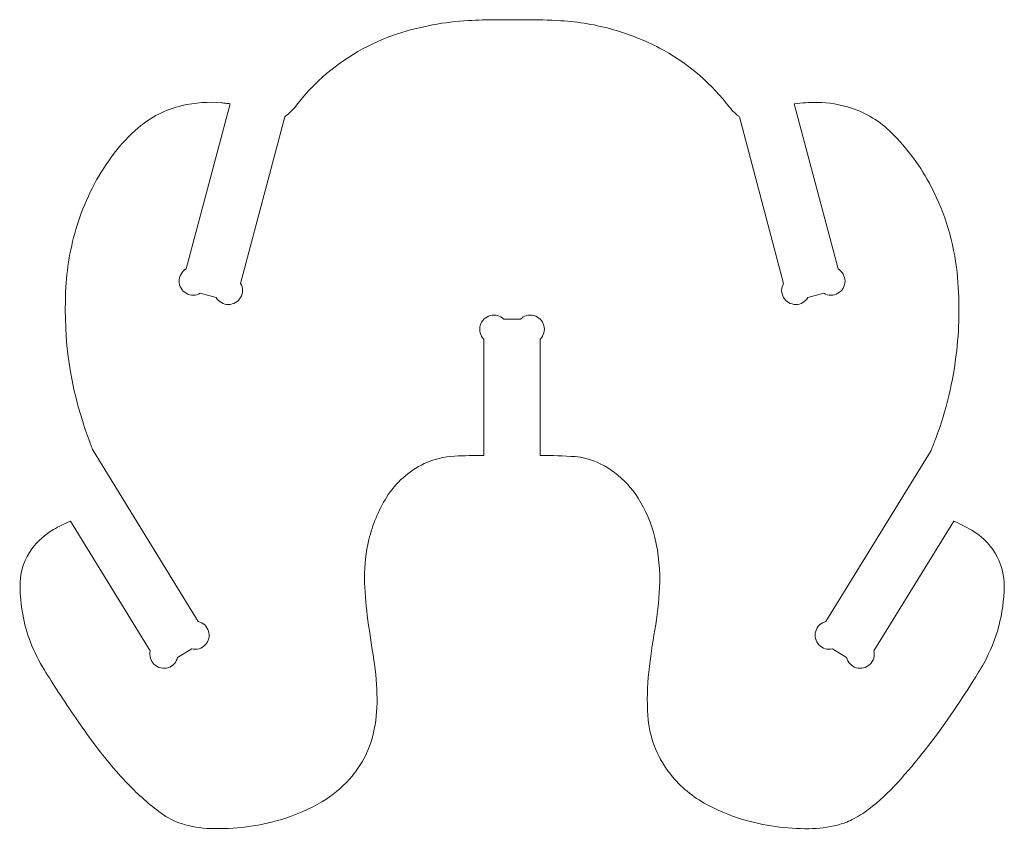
# Model space of a CAD drawing. Header units: centimetres. Extents: x -10 to 15.9, y -10.7 to 11.5.
# Tile 7 of 47: x -6 to -3.9, y -0.8 to 0.9. Entities that reach past the tile are written whole.
import ezdxf

# ---------------------------------------------------------------- set-up
doc = ezdxf.new("R2010")
doc.units = ezdxf.units.CM
doc.header["$MEASUREMENT"] = 0
doc.layers.add('Layer 1', color=7, linetype='Continuous')

msp = doc.modelspace()

# ---------------------------------------------------------------- linework, layer by layer
at = {"layer": 'Layer 1', "color": 18, "lineweight": 9}
msp.add_open_spline([(-4.88198, -0.0086), (-4.88198, -0.0086), (-4.88198, 0.23061), (-4.88198, 0.23061), (-4.88198, 0.23061), (-4.87466, 0.23793), (-4.8718, 0.24859), (-4.87448, 0.25858), (-4.87448, 0.25858), (-4.87716, 0.26858), (-4.88496, 0.27638), (-4.89496, 0.27906), (-4.89496, 0.27906), (-4.90495, 0.28174), (-4.91561, 0.27888), (-4.92293, 0.27157), (-4.92293, 0.27157), (-4.92293, 0.27157), (-4.95695, 0.27157), (-4.95695, 0.27157), (-4.95695, 0.27157), (-4.96427, 0.27888), (-4.97493, 0.28174), (-4.98492, 0.27906), (-4.98492, 0.27906), (-4.99492, 0.27638), (-5.00272, 0.26858), (-5.0054, 0.25858), (-5.0054, 0.25858), (-5.00808, 0.24859), (-5.00522, 0.23793), (-4.9979, 0.23061), (-4.9979, 0.23061), (-4.9979, 0.23061), (-4.9979, -0.0086), (-4.9979, -0.0086), (-4.9979, -0.0086), (-5.01805, -0.00863), (-5.03819, -0.00908), (-5.05832, -0.00996), (-5.05832, -0.00996), (-5.07982, -0.01091), (-5.1009, -0.01613), (-5.12035, -0.02533), (-5.12035, -0.02533), (-5.15238, -0.04049), (-5.17935, -0.06455), (-5.19803, -0.09467), (-5.19803, -0.09467), (-5.21469, -0.12153), (-5.22694, -0.15088), (-5.23431, -0.18162), (-5.23431, -0.18162), (-5.24051, -0.20748), (-5.2435, -0.23399), (-5.24321, -0.26058), (-5.24321, -0.26058), (-5.24292, -0.28646), (-5.24106, -0.31229), (-5.23761, -0.33794), (-5.23761, -0.33794), (-5.234, -0.36485), (-5.23001, -0.39171), (-5.22563, -0.41851), (-5.22563, -0.41851), (-5.22125, -0.44533), (-5.21859, -0.4724), (-5.21767, -0.49956), (-5.21767, -0.49956), (-5.21685, -0.52357), (-5.21869, -0.54759), (-5.22314, -0.5712), (-5.22314, -0.5712), (-5.23035, -0.60946), (-5.24795, -0.64502), (-5.27399, -0.67396), (-5.27399, -0.67396), (-5.29055, -0.69236), (-5.3098, -0.70815), (-5.33108, -0.72079), (-5.33108, -0.72079), (-5.357, -0.73618), (-5.38474, -0.74831), (-5.41364, -0.75688), (-5.41364, -0.75688), (-5.46102, -0.77095), (-5.51036, -0.77733), (-5.55976, -0.77578), (-5.55976, -0.77578), (-5.58002, -0.77515), (-5.6001, -0.77174), (-5.61943, -0.76564), (-5.61943, -0.76564), (-5.63455, -0.76088), (-5.64878, -0.75364), (-5.66153, -0.74423), (-5.66153, -0.74423), (-5.68572, -0.72638), (-5.70833, -0.70647), (-5.72909, -0.68473), (-5.72909, -0.68473), (-5.75597, -0.65658), (-5.78095, -0.62667), (-5.80384, -0.59519), (-5.80384, -0.59519), (-5.8291, -0.56047), (-5.85341, -0.52506), (-5.87674, -0.489), (-5.87674, -0.489), (-5.88655, -0.47383), (-5.8961, -0.45849), (-5.90539, -0.44299), (-5.90539, -0.44299), (-5.91642, -0.42456), (-5.92562, -0.40509), (-5.93285, -0.38486), (-5.93285, -0.38486), (-5.94611, -0.34778), (-5.95228, -0.30853), (-5.95105, -0.26917), (-5.95105, -0.26917), (-5.95027, -0.2444), (-5.9419, -0.22046), (-5.92709, -0.20059), (-5.92709, -0.20059), (-5.91517, -0.18462), (-5.90017, -0.17118), (-5.88298, -0.16109), (-5.88298, -0.16109), (-5.87168, -0.15445), (-5.85992, -0.14862), (-5.8478, -0.14363), (-5.8478, -0.14363), (-5.8478, -0.14363), (-5.6838, -0.41055), (-5.6838, -0.41055), (-5.6838, -0.41055), (-5.68621, -0.42061), (-5.68307, -0.43119), (-5.67556, -0.4383), (-5.67556, -0.4383), (-5.66805, -0.44542), (-5.65732, -0.44798), (-5.64741, -0.44504), (-5.64741, -0.44504), (-5.6375, -0.44209), (-5.62991, -0.43408), (-5.6275, -0.42403), (-5.6275, -0.42403), (-5.6275, -0.42403), (-5.59861, -0.40631), (-5.59861, -0.40631), (-5.59861, -0.40631), (-5.58854, -0.40872), (-5.57795, -0.40557), (-5.57084, -0.39806), (-5.57084, -0.39806), (-5.56372, -0.39054), (-5.56115, -0.3798), (-5.56409, -0.36988), (-5.56409, -0.36988), (-5.56704, -0.35996), (-5.57506, -0.35236), (-5.58513, -0.34995), (-5.58513, -0.34995), (-5.58513, -0.34995), (-5.80119, 0.00161), (-5.80119, 0.00161), (-5.80119, 0.00161), (-5.80279, 0.00481), (-5.80422, 0.00808), (-5.80549, 0.01142), (-5.80549, 0.01142), (-5.81117, 0.02629), (-5.81646, 0.04129), (-5.82138, 0.05643), (-5.82138, 0.05643), (-5.85173, 0.14981), (-5.86372, 0.24822), (-5.85669, 0.34616), (-5.85669, 0.34616), (-5.85339, 0.39219), (-5.84399, 0.43758), (-5.82877, 0.48114), (-5.82877, 0.48114), (-5.81222, 0.52847), (-5.78832, 0.57291), (-5.75797, 0.61281), (-5.75797, 0.61281), (-5.74349, 0.63183), (-5.72706, 0.64929), (-5.70893, 0.66488), (-5.70893, 0.66488), (-5.68292, 0.68727), (-5.65187, 0.70305), (-5.61845, 0.71087), (-5.61845, 0.71087), (-5.59184, 0.71711), (-5.56439, 0.71905), (-5.53716, 0.71664), (-5.53716, 0.71664), (-5.53426, 0.71639), (-5.53137, 0.71608), (-5.52848, 0.71573), (-5.52848, 0.71573), (-5.5256, 0.71537), (-5.52271, 0.71503), (-5.51982, 0.71471), (-5.51982, 0.71471), (-5.51982, 0.71471), (-5.60999, 0.3751), (-5.60999, 0.3751), (-5.60999, 0.3751), (-5.61893, 0.3699), (-5.62443, 0.36032), (-5.6244, 0.34997), (-5.6244, 0.34997), (-5.62438, 0.33963), (-5.61883, 0.33008), (-5.60986, 0.32493), (-5.60986, 0.32493), (-5.60088, 0.31978), (-5.58984, 0.3198), (-5.58089, 0.325), (-5.58089, 0.325), (-5.58089, 0.325), (-5.5481, 0.31631), (-5.5481, 0.31631), (-5.5481, 0.31631), (-5.54291, 0.30737), (-5.53334, 0.30187), (-5.523, 0.3019), (-5.523, 0.3019), (-5.51265, 0.30192), (-5.50311, 0.30746), (-5.49796, 0.31644), (-5.49796, 0.31644), (-5.49281, 0.32541), (-5.49284, 0.33644), (-5.49803, 0.34539), (-5.49803, 0.34539), (-5.49803, 0.34539), (-5.40718, 0.68754), (-5.40718, 0.68754), (-5.40718, 0.68754), (-5.40666, 0.68837), (-5.40598, 0.6891), (-5.40519, 0.68969), (-5.40519, 0.68969), (-5.40206, 0.69201), (-5.39905, 0.6945), (-5.39619, 0.69715), (-5.39619, 0.69715), (-5.3914, 0.70159), (-5.387, 0.70644), (-5.38303, 0.71165), (-5.38303, 0.71165), (-5.36717, 0.73246), (-5.34938, 0.75173), (-5.32989, 0.76919), (-5.32989, 0.76919), (-5.28509, 0.80934), (-5.23242, 0.83975), (-5.17525, 0.85849), (-5.17525, 0.85849), (-5.12814, 0.87393), (-5.07919, 0.88314), (-5.02969, 0.88587), (-5.02969, 0.88587), (-5.0104, 0.88694), (-4.99108, 0.88736), (-4.97176, 0.88714), (-4.97176, 0.88714), (-4.95245, 0.88692), (-4.93313, 0.88695), (-4.91381, 0.88722), (-4.91381, 0.88722), (-4.88919, 0.88757), (-4.86456, 0.88699), (-4.83998, 0.8855), (-4.83998, 0.8855), (-4.80315, 0.88327), (-4.76666, 0.87703), (-4.73117, 0.86691), (-4.73117, 0.86691), (-4.69859, 0.85762), (-4.66703, 0.84503), (-4.63701, 0.82933), (-4.63701, 0.82933), (-4.58378, 0.80149), (-4.53694, 0.76281), (-4.49952, 0.71581), (-4.49952, 0.71581), (-4.49558, 0.71085), (-4.49154, 0.70596), (-4.48743, 0.70114), (-4.48743, 0.70114), (-4.48623, 0.69973), (-4.48496, 0.6984), (-4.4836, 0.69715), (-4.4836, 0.69715), (-4.48074, 0.6945), (-4.47774, 0.69201), (-4.47461, 0.68969), (-4.47461, 0.68969), (-4.47381, 0.6891), (-4.47314, 0.68837), (-4.47262, 0.68754), (-4.47262, 0.68754), (-4.47262, 0.68754), (-4.38177, 0.34539), (-4.38177, 0.34539), (-4.38177, 0.34539), (-4.38696, 0.33644), (-4.38699, 0.32541), (-4.38184, 0.31644), (-4.38184, 0.31644), (-4.37669, 0.30746), (-4.36715, 0.30192), (-4.3568, 0.3019), (-4.3568, 0.3019), (-4.34646, 0.30187), (-4.33689, 0.30737), (-4.33169, 0.31631), (-4.33169, 0.31631), (-4.33169, 0.31631), (-4.2989, 0.325), (-4.2989, 0.325), (-4.2989, 0.325), (-4.28995, 0.3198), (-4.27891, 0.31978), (-4.26994, 0.32493), (-4.26994, 0.32493), (-4.26096, 0.33008), (-4.25542, 0.33963), (-4.25539, 0.34997), (-4.25539, 0.34997), (-4.25537, 0.36032), (-4.26086, 0.3699), (-4.26981, 0.3751), (-4.26981, 0.3751), (-4.26981, 0.3751), (-4.35998, 0.71471), (-4.35998, 0.71471), (-4.35998, 0.71471), (-4.34427, 0.71646), (-4.32848, 0.71732), (-4.31268, 0.71728), (-4.31268, 0.71728), (-4.28861, 0.71722), (-4.2647, 0.7133), (-4.24186, 0.70568), (-4.24186, 0.70568), (-4.21119, 0.69544), (-4.18327, 0.67829), (-4.16027, 0.65556), (-4.16027, 0.65556), (-4.12714, 0.62283), (-4.09936, 0.58508), (-4.07796, 0.54371), (-4.07796, 0.54371), (-4.04951, 0.48875), (-4.03159, 0.42893), (-4.0251, 0.36738), (-4.0251, 0.36738), (-4.01948, 0.314), (-4.01973, 0.26015), (-4.02583, 0.20682), (-4.02583, 0.20682), (-4.0294, 0.17555), (-4.03484, 0.14452), (-4.04211, 0.1139), (-4.04211, 0.1139), (-4.04902, 0.08478), (-4.05776, 0.05612), (-4.06825, 0.02809), (-4.06825, 0.02809), (-4.07112, 0.02043), (-4.07404, 0.0128), (-4.07702, 0.00519), (-4.07702, 0.00519), (-4.07749, 0.00397), (-4.07802, 0.00278), (-4.0786, 0.00161), (-4.0786, 0.00161), (-4.0786, 0.00161), (-4.29467, -0.34995), (-4.29467, -0.34995), (-4.29467, -0.34995), (-4.30474, -0.35236), (-4.31276, -0.35996), (-4.3157, -0.36988), (-4.3157, -0.36988), (-4.31865, -0.3798), (-4.31608, -0.39054), (-4.30896, -0.39806), (-4.30896, -0.39806), (-4.30184, -0.40557), (-4.29126, -0.40872), (-4.28119, -0.40631), (-4.28119, -0.40631), (-4.28119, -0.40631), (-4.2523, -0.42403), (-4.2523, -0.42403), (-4.2523, -0.42403), (-4.24989, -0.43408), (-4.2423, -0.44209), (-4.23239, -0.44504), (-4.23239, -0.44504), (-4.22247, -0.44798), (-4.21174, -0.44542), (-4.20424, -0.4383), (-4.20424, -0.4383), (-4.19673, -0.43119), (-4.19359, -0.42061), (-4.19599, -0.41055), (-4.19599, -0.41055), (-4.19599, -0.41055), (-4.032, -0.14363), (-4.032, -0.14363), (-4.032, -0.14363), (-4.01731, -0.14968), (-4.00317, -0.157), (-3.98975, -0.1655), (-3.98975, -0.1655), (-3.96976, -0.17817), (-3.95348, -0.19592), (-3.94258, -0.21692), (-3.94258, -0.21692), (-3.93287, -0.23564), (-3.92791, -0.25646), (-3.92815, -0.27755), (-3.92815, -0.27755), (-3.92876, -0.33316), (-3.94327, -0.38777), (-3.97033, -0.43636), (-3.97033, -0.43636), (-3.97712, -0.44855), (-3.98428, -0.46054), (-3.99179, -0.47229), (-3.99179, -0.47229), (-4.00673, -0.49568), (-4.02203, -0.51884), (-4.03767, -0.54176), (-4.03767, -0.54176), (-4.07112, -0.59077), (-4.10784, -0.63746), (-4.14758, -0.68152), (-4.14758, -0.68152), (-4.16553, -0.70142), (-4.18531, -0.71961), (-4.20664, -0.73584), (-4.20664, -0.73584), (-4.21738, -0.74402), (-4.22883, -0.75121), (-4.24085, -0.75735), (-4.24085, -0.75735), (-4.25038, -0.76221), (-4.26043, -0.76597), (-4.2708, -0.76857), (-4.2708, -0.76857), (-4.29005, -0.7734), (-4.3098, -0.77592), (-4.32965, -0.7761), (-4.32965, -0.7761), (-4.37585, -0.77651), (-4.42186, -0.77003), (-4.46616, -0.75688), (-4.46616, -0.75688), (-4.49363, -0.74873), (-4.52009, -0.73745), (-4.545, -0.72327), (-4.545, -0.72327), (-4.57316, -0.70724), (-4.59781, -0.68569), (-4.61746, -0.65992), (-4.61746, -0.65992), (-4.64316, -0.62622), (-4.65828, -0.58561), (-4.66088, -0.5433), (-4.66088, -0.5433), (-4.66272, -0.51338), (-4.66201, -0.48334), (-4.65876, -0.45354), (-4.65876, -0.45354), (-4.65561, -0.4246), (-4.65148, -0.39577), (-4.64638, -0.36712), (-4.64638, -0.36712), (-4.64127, -0.33843), (-4.63803, -0.30946), (-4.63668, -0.28035), (-4.63668, -0.28035), (-4.63507, -0.2457), (-4.63836, -0.21099), (-4.64645, -0.17725), (-4.64645, -0.17725), (-4.65333, -0.14856), (-4.66494, -0.12122), (-4.6808, -0.09634), (-4.6808, -0.09634), (-4.69379, -0.07597), (-4.71028, -0.05806), (-4.72951, -0.04343), (-4.72951, -0.04343), (-4.74707, -0.03007), (-4.76706, -0.02024), (-4.78837, -0.0145), (-4.78837, -0.0145), (-4.79553, -0.01257), (-4.80286, -0.01136), (-4.81025, -0.0109), (-4.81025, -0.0109), (-4.83413, -0.00939), (-4.85805, -0.00863), (-4.88198, -0.0086)], degree=3, knots=[0, 0, 0, 0, 0.0076923, 0.0076923, 0.0076923, 0.0076923, 0.0153846, 0.0153846, 0.0153846, 0.0153846, 0.0230769, 0.0230769, 0.0230769, 0.0230769, 0.0307692, 0.0307692, 0.0307692, 0.0307692, 0.0384615, 0.0384615, 0.0384615, 0.0384615, 0.0461538, 0.0461538, 0.0461538, 0.0461538, 0.0538462, 0.0538462, 0.0538462, 0.0538462, 0.0615385, 0.0615385, 0.0615385, 0.0615385, 0.0692308, 0.0692308, 0.0692308, 0.0692308, 0.0769231, 0.0769231, 0.0769231, 0.0769231, 0.0846154, 0.0846154, 0.0846154, 0.0846154, 0.0923077, 0.0923077, 0.0923077, 0.0923077, 0.1, 0.1, 0.1, 0.1, 0.1076923, 0.1076923, 0.1076923, 0.1076923, 0.1153846, 0.1153846, 0.1153846, 0.1153846, 0.1230769, 0.1230769, 0.1230769, 0.1230769, 0.1307692, 0.1307692, 0.1307692, 0.1307692, 0.1384615, 0.1384615, 0.1384615, 0.1384615, 0.1461538, 0.1461538, 0.1461538, 0.1461538, 0.1538462, 0.1538462, 0.1538462, 0.1538462, 0.1615385, 0.1615385, 0.1615385, 0.1615385, 0.1692308, 0.1692308, 0.1692308, 0.1692308, 0.1769231, 0.1769231, 0.1769231, 0.1769231, 0.1846154, 0.1846154, 0.1846154, 0.1846154, 0.1923077, 0.1923077, 0.1923077, 0.1923077, 0.2, 0.2, 0.2, 0.2, 0.2076923, 0.2076923, 0.2076923, 0.2076923, 0.2153846, 0.2153846, 0.2153846, 0.2153846, 0.2230769, 0.2230769, 0.2230769, 0.2230769, 0.2307692, 0.2307692, 0.2307692, 0.2307692, 0.2384615, 0.2384615, 0.2384615, 0.2384615, 0.2461538, 0.2461538, 0.2461538, 0.2461538, 0.2538462, 0.2538462, 0.2538462, 0.2538462, 0.2615385, 0.2615385, 0.2615385, 0.2615385, 0.2692308, 0.2692308, 0.2692308, 0.2692308, 0.2769231, 0.2769231, 0.2769231, 0.2769231, 0.2846154, 0.2846154, 0.2846154, 0.2846154, 0.2923077, 0.2923077, 0.2923077, 0.2923077, 0.3, 0.3, 0.3, 0.3, 0.3076923, 0.3076923, 0.3076923, 0.3076923, 0.3153846, 0.3153846, 0.3153846, 0.3153846, 0.3230769, 0.3230769, 0.3230769, 0.3230769, 0.3307692, 0.3307692, 0.3307692, 0.3307692, 0.3384615, 0.3384615, 0.3384615, 0.3384615, 0.3461538, 0.3461538, 0.3461538, 0.3461538, 0.3538462, 0.3538462, 0.3538462, 0.3538462, 0.3615385, 0.3615385, 0.3615385, 0.3615385, 0.3692308, 0.3692308, 0.3692308, 0.3692308, 0.3769231, 0.3769231, 0.3769231, 0.3769231, 0.3846154, 0.3846154, 0.3846154, 0.3846154, 0.3923077, 0.3923077, 0.3923077, 0.3923077, 0.4, 0.4, 0.4, 0.4, 0.4076923, 0.4076923, 0.4076923, 0.4076923, 0.4153846, 0.4153846, 0.4153846, 0.4153846, 0.4230769, 0.4230769, 0.4230769, 0.4230769, 0.4307692, 0.4307692, 0.4307692, 0.4307692, 0.4384615, 0.4384615, 0.4384615, 0.4384615, 0.4461538, 0.4461538, 0.4461538, 0.4461538, 0.4538462, 0.4538462, 0.4538462, 0.4538462, 0.4615385, 0.4615385, 0.4615385, 0.4615385, 0.4692308, 0.4692308, 0.4692308, 0.4692308, 0.4769231, 0.4769231, 0.4769231, 0.4769231, 0.4846154, 0.4846154, 0.4846154, 0.4846154, 0.4923077, 0.4923077, 0.4923077, 0.4923077, 0.5, 0.5, 0.5, 0.5, 0.5076923, 0.5076923, 0.5076923, 0.5076923, 0.5153846, 0.5153846, 0.5153846, 0.5153846, 0.5230769, 0.5230769, 0.5230769, 0.5230769, 0.5307692, 0.5307692, 0.5307692, 0.5307692, 0.5384615, 0.5384615, 0.5384615, 0.5384615, 0.5461538, 0.5461538, 0.5461538, 0.5461538, 0.5538462, 0.5538462, 0.5538462, 0.5538462, 0.5615385, 0.5615385, 0.5615385, 0.5615385, 0.5692308, 0.5692308, 0.5692308, 0.5692308, 0.5769231, 0.5769231, 0.5769231, 0.5769231, 0.5846154, 0.5846154, 0.5846154, 0.5846154, 0.5923077, 0.5923077, 0.5923077, 0.5923077, 0.6, 0.6, 0.6, 0.6, 0.6076923, 0.6076923, 0.6076923, 0.6076923, 0.6153846, 0.6153846, 0.6153846, 0.6153846, 0.6230769, 0.6230769, 0.6230769, 0.6230769, 0.6307692, 0.6307692, 0.6307692, 0.6307692, 0.6384615, 0.6384615, 0.6384615, 0.6384615, 0.6461538, 0.6461538, 0.6461538, 0.6461538, 0.6538462, 0.6538462, 0.6538462, 0.6538462, 0.6615385, 0.6615385, 0.6615385, 0.6615385, 0.6692308, 0.6692308, 0.6692308, 0.6692308, 0.6769231, 0.6769231, 0.6769231, 0.6769231, 0.6846154, 0.6846154, 0.6846154, 0.6846154, 0.6923077, 0.6923077, 0.6923077, 0.6923077, 0.7, 0.7, 0.7, 0.7, 0.7076923, 0.7076923, 0.7076923, 0.7076923, 0.7153846, 0.7153846, 0.7153846, 0.7153846, 0.7230769, 0.7230769, 0.7230769, 0.7230769, 0.7307692, 0.7307692, 0.7307692, 0.7307692, 0.7384615, 0.7384615, 0.7384615, 0.7384615, 0.7461538, 0.7461538, 0.7461538, 0.7461538, 0.7538462, 0.7538462, 0.7538462, 0.7538462, 0.7615385, 0.7615385, 0.7615385, 0.7615385, 0.7692308, 0.7692308, 0.7692308, 0.7692308, 0.7769231, 0.7769231, 0.7769231, 0.7769231, 0.7846154, 0.7846154, 0.7846154, 0.7846154, 0.7923077, 0.7923077, 0.7923077, 0.7923077, 0.8, 0.8, 0.8, 0.8, 0.8076923, 0.8076923, 0.8076923, 0.8076923, 0.8153846, 0.8153846, 0.8153846, 0.8153846, 0.8230769, 0.8230769, 0.8230769, 0.8230769, 0.8307692, 0.8307692, 0.8307692, 0.8307692, 0.8384615, 0.8384615, 0.8384615, 0.8384615, 0.8461538, 0.8461538, 0.8461538, 0.8461538, 0.8538462, 0.8538462, 0.8538462, 0.8538462, 0.8615385, 0.8615385, 0.8615385, 0.8615385, 0.8692308, 0.8692308, 0.8692308, 0.8692308, 0.8769231, 0.8769231, 0.8769231, 0.8769231, 0.8846154, 0.8846154, 0.8846154, 0.8846154, 0.8923077, 0.8923077, 0.8923077, 0.8923077, 0.9, 0.9, 0.9, 0.9, 0.9076923, 0.9076923, 0.9076923, 0.9076923, 0.9153846, 0.9153846, 0.9153846, 0.9153846, 0.9230769, 0.9230769, 0.9230769, 0.9230769, 0.9307692, 0.9307692, 0.9307692, 0.9307692, 0.9384615, 0.9384615, 0.9384615, 0.9384615, 0.9461538, 0.9461538, 0.9461538, 0.9461538, 0.9538462, 0.9538462, 0.9538462, 0.9538462, 0.9615385, 0.9615385, 0.9615385, 0.9615385, 0.9692308, 0.9692308, 0.9692308, 0.9692308, 0.9769231, 0.9769231, 0.9769231, 0.9769231, 0.9846154, 0.9846154, 0.9846154, 0.9846154, 1, 1, 1, 1], dxfattribs=at)

doc.saveas('drawing.dxf')
